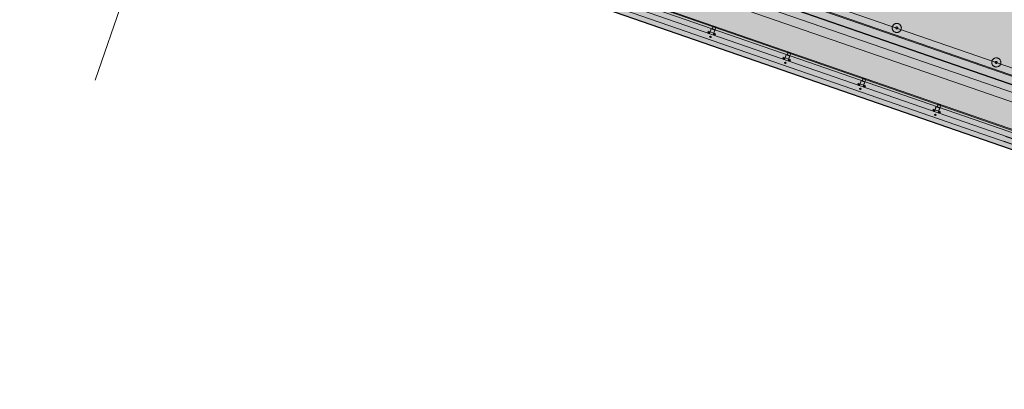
# Model space of a CAD drawing. Header units: metres. Extents: x 7508979 to 7510298, y 5841961 to 5842536.
# Tile 30 of 64: x 7509689 to 7509714, y 5842456 to 5842465. Entities that reach past the tile are written whole.
import ezdxf

# ---------------------------------------------------------------- set-up
doc = ezdxf.new("R2010")
doc.units = ezdxf.units.M
doc.linetypes.add('ACAD_ISO10W100', pattern=[18, 12, -3, 0, -3])
doc.linetypes.add('DASHED', pattern=[0.75, 0.5, -0.25])
for name, color, linetype, lineweight in [('013_AKP-Osie-2', 142, 'ACAD_ISO10W100', 18), ('07_AKP-Wyposazenie', 133, 'Continuous', 18), ('08_JK_beton_przerywana', 40, 'DASHED', 9), ('09_JK_stal_przerywana', 90, 'DASHED', 9), ('16_JK_wyposażenie cienka', 200, 'Continuous', 13), ('AKP-Beton-widok', 44, 'Continuous', 30)]:
    doc.layers.add(name, color=color, linetype=linetype, lineweight=lineweight)
doc.layers.add('03_AKP-Kreskowania', color=7, linetype='Continuous', lineweight=9, true_color=0xa6a6a6)

msp = doc.modelspace()

# ---------------------------------------------------------------- hatches: boundary and pattern name
at = {"layer": '03_AKP-Kreskowania', "ltscale": 100, "transparency": 33554687}
h = msp.add_hatch(dxfattribs=at)
h.set_pattern_fill('GRASS', color=256, scale=0.045, angle=160.9032)
h.set_pattern_definition([(250.90316, (7511633.8898, 5841844.2328), (0.49932114, -1.028167), [0.2143125, -1.4021336]), (205.90316, (7511633.8898, 5841844.2328), (0.49932114, -1.028167), [0.2143125, -0.9286875]), (295.90316, (7511633.8898, 5841844.2328), (1.028167, 0.49932114), [0.2143125, -0.9286875])])
edge = h.paths.add_edge_path()
edge.add_spline(control_points=[(7509560.428, 5842502.042), (7509560.976, 5842501.827), (7509562.224, 5842501.368), (7509563.485, 5842500.974), (7509564.203, 5842500.78)], knot_values=[19454.944206, 19454.944206, 19454.944206, 19454.944206, 21223.462374, 23456.740739, 23456.740739, 23456.740739, 23456.740739], degree=3, periodic=0)
edge.add_line((7509564.203, 5842500.78), (7509567.942, 5842511.58))
edge.add_line((7509567.942, 5842511.58), (7509567.945, 5842511.601))
edge.add_line((7509567.945, 5842511.601), (7509564.265, 5842513.123))
edge.add_line((7509564.265, 5842513.123), (7509560.428, 5842502.042))
edge = h.paths.add_edge_path()
edge.add_spline(control_points=[(7509557.96, 5842503.098), (7509558.5, 5842502.847), (7509559.045, 5842502.608), (7509559.593, 5842502.379)], knot_values=[24358.247031, 24358.247031, 24358.247031, 24358.247031, 26137.75858, 26137.75858, 26137.75858, 26137.75858], degree=3, periodic=0)
edge.add_line((7509559.593, 5842502.379), (7509563.432, 5842513.467))
edge.add_line((7509563.432, 5842513.467), (7509561.786, 5842514.148))
edge.add_line((7509561.786, 5842514.148), (7509557.96, 5842503.098))
edge = h.paths.add_edge_path()
edge.add_line((7509571.9, 5842523.027), (7509571.912, 5842523.045))
edge.add_line((7509571.912, 5842523.045), (7509575.65, 5842533.845))
edge.add_spline(control_points=[(7509575.65, 5842533.845), (7509574.966, 5842534.136), (7509573.732, 5842534.607), (7509572.467, 5842535.017), (7509571.904, 5842535.187)], knot_values=[19454.944206, 19454.944206, 19454.944206, 19454.944206, 21688.222571, 23456.740739, 23456.740739, 23456.740739, 23456.740739], degree=3, periodic=0)
edge.add_line((7509571.904, 5842535.187), (7509568.067, 5842524.106))
edge.add_line((7509568.067, 5842524.106), (7509571.9, 5842523.027))
edge = h.paths.add_edge_path()
edge.add_line((7509565.485, 5842524.833), (7509567.199, 5842524.351))
edge.add_line((7509567.199, 5842524.351), (7509571.038, 5842535.439))
edge.add_spline(control_points=[(7509571.038, 5842535.439), (7509570.467, 5842535.598), (7509569.891, 5842535.746), (7509569.311, 5842535.883)], knot_values=[24358.247031, 24358.247031, 24358.247031, 24358.247031, 26137.75858, 26137.75858, 26137.75858, 26137.75858], degree=3, periodic=0)
edge.add_line((7509569.311, 5842535.883), (7509565.485, 5842524.833))
edge = h.paths.add_edge_path()
edge.add_line((7509887.633, 5842386.674), (7509887.585, 5842386.691))
edge.add_line((7509887.585, 5842386.691), (7509891.94, 5842399.269))
edge.add_line((7509891.94, 5842399.269), (7509891.864, 5842399.293))
edge.add_line((7509891.864, 5842399.293), (7509887.479, 5842386.628))
edge.add_spline(control_points=[(7509887.479, 5842386.628), (7509887.954, 5842386.375), (7509890.784, 5842384.953), (7509893.631, 5842383.885), (7509896.087, 5842383.23), (7509896.113, 5842383.223)], knot_values=[21013.433794, 21013.433794, 21013.433794, 21013.433794, 22562.78043, 30165.17056, 30248.311095, 30248.311095, 30248.311095, 30248.311095], degree=3, periodic=0)
edge.add_line((7509896.113, 5842383.223), (7509900.72, 5842396.528))
edge.add_line((7509900.72, 5842396.528), (7509891.988, 5842399.254))
edge.add_line((7509891.988, 5842399.254), (7509887.633, 5842386.674))
edge = h.paths.add_edge_path()
edge.add_line((7509903.483, 5842409.68), (7509906.986, 5842419.799))
edge.add_spline(control_points=[(7509906.986, 5842419.799), (7509906.32, 5842420.076), (7509903.682, 5842421.115), (7509900.933, 5842421.938), (7509898.837, 5842422.185)], knot_values=[9690.860076, 9690.860076, 9690.860076, 9690.860076, 11850.095835, 18161.631326, 18161.631326, 18161.631326, 18161.631326], degree=3, periodic=0)
edge.add_line((7509898.837, 5842422.185), (7509895.51, 5842412.576))
edge.add_line((7509895.51, 5842412.576), (7509895.509, 5842412.571))
edge.add_line((7509895.509, 5842412.571), (7509903.483, 5842409.68))
at = {"layer": '03_AKP-Kreskowania', "ltscale": 100, "transparency": 33554508}
h = msp.add_hatch(color=256, dxfattribs=at)
h.dxf.hatch_style = 1
h.paths.add_polyline_path([(7509693.68, 5842470.763), (7509731.431, 5842457.693), (7509733.721, 5842464.308), (7509695.97, 5842477.378)])
at = {"layer": '03_AKP-Kreskowania', "ltscale": 100, "transparency": 33554572}
h = msp.add_hatch(color=256, dxfattribs=at)
h.dxf.hatch_style = 1
h.paths.add_polyline_path([(7509693.287, 5842469.047), (7509730.679, 5842456.101), (7509731.186, 5842457.566), (7509693.794, 5842470.512)])
at = {"layer": '03_AKP-Kreskowania', "ltscale": 100, "transparency": 33554636}
h = msp.add_hatch(color=256, dxfattribs=at)
h.dxf.hatch_style = 1
h.paths.add_polyline_path([(7509693.662, 5842470.558), (7509731.318, 5842457.52), (7509731.384, 5842457.709), (7509693.727, 5842470.747)])

# ---------------------------------------------------------------- linework, layer by layer
at = {"layer": '013_AKP-Osie-2', "ltscale": 100}
msp.add_line((7509901.574, 5842398.997), (7509562.556, 5842516.372), dxfattribs=at)
at = {"layer": '013_AKP-Osie-2', "ltscale": 70}
msp.add_line((7509698.692, 5842485.316), (7509691.152, 5842463.539), dxfattribs=at)
at = {"layer": '07_AKP-Wyposazenie', "ltscale": 100}
msp.add_line((7509901.509, 5842398.808), (7509562.49, 5842516.183), dxfattribs=at)
at = {"layer": '08_JK_beton_przerywana', "ltscale": 400}
for p, q in [((7509730.681, 5842457.979), (7509694.442, 5842470.525)), ((7509730.606, 5842457.761), (7509694.367, 5842470.308)), ((7509730.547, 5842457.591), (7509694.308, 5842470.138)), ((7509730.472, 5842457.374), (7509694.233, 5842469.921))]:
    msp.add_line(p, q, dxfattribs=at)
at = {"layer": '09_JK_stal_przerywana', "ltscale": 200}
for p, q in [((7509572.314, 5842511.072), (7509889.227, 5842401.351)), ((7509572.357, 5842511.197), (7509889.27, 5842401.476))]:
    msp.add_line(p, q, dxfattribs=at)
at = {"layer": '09_JK_stal_przerywana', "ltscale": 100}
for centre, radius in [((7509711.364, 5842464.852), 0.115), ((7509711.364, 5842464.852), 0.025), ((7509713.872, 5842463.983), 0.115), ((7509713.872, 5842463.983), 0.025)]:
    msp.add_circle(centre, radius, dxfattribs=at)
at = {"layer": '16_JK_wyposażenie cienka'}
for p, q in [((7509562.07, 5842514.969), (7509901.089, 5842397.594)), ((7509562.077, 5842514.989), (7509901.096, 5842397.614)), ((7509562.051, 5842514.915), (7509901.07, 5842397.54)), ((7509572.313, 5842511.068), (7509889.225, 5842401.347)), ((7509572.359, 5842511.201), (7509889.271, 5842401.479)), ((7509706.682, 5842464.826), (7509706.641, 5842464.709)), ((7509706.641, 5842464.709), (7509706.682, 5842464.826)), ((7509706.723, 5842464.824), (7509706.742, 5842464.817)), ((7509706.74, 5842464.813), (7509706.723, 5842464.819)), ((7509706.73, 5842464.811), (7509706.736, 5842464.83)), ((7509706.609, 5842464.768), (7509706.601, 5842464.723)), ((7509706.656, 5842464.752), (7509706.609, 5842464.768)), ((7509706.736, 5842464.677), (7509706.776, 5842464.794)), ((7509706.773, 5842464.785), (7509706.736, 5842464.677)), ((7509706.798, 5842464.703), (7509706.751, 5842464.719)), ((7509706.776, 5842464.663), (7509706.798, 5842464.703)), ((7509708.499, 5842464.114), (7509708.491, 5842464.069)), ((7509708.546, 5842464.097), (7509708.499, 5842464.114)), ((7509708.572, 5842464.172), (7509708.531, 5842464.055)), ((7509708.531, 5842464.055), (7509708.572, 5842464.172)), ((7509708.613, 5842464.169), (7509708.632, 5842464.163)), ((7509708.63, 5842464.158), (7509708.613, 5842464.164)), ((7509708.619, 5842464.157), (7509708.626, 5842464.176)), ((7509708.626, 5842464.022), (7509708.666, 5842464.139)), ((7509708.663, 5842464.131), (7509708.626, 5842464.022)), ((7509708.688, 5842464.048), (7509708.641, 5842464.065)), ((7509708.666, 5842464.008), (7509708.688, 5842464.048)), ((7509710.389, 5842463.459), (7509710.381, 5842463.414)), ((7509710.436, 5842463.443), (7509710.389, 5842463.459)), ((7509710.462, 5842463.518), (7509710.421, 5842463.401)), ((7509710.421, 5842463.401), (7509710.462, 5842463.518)), ((7509710.503, 5842463.515), (7509710.522, 5842463.509)), ((7509710.52, 5842463.504), (7509710.503, 5842463.51)), ((7509710.509, 5842463.502), (7509710.516, 5842463.521)), ((7509710.516, 5842463.368), (7509710.556, 5842463.485)), ((7509710.553, 5842463.477), (7509710.516, 5842463.368)), ((7509710.578, 5842463.394), (7509710.53, 5842463.41)), ((7509710.556, 5842463.354), (7509710.578, 5842463.394)), ((7509712.352, 5842462.863), (7509712.311, 5842462.746)), ((7509712.311, 5842462.746), (7509712.352, 5842462.863)), ((7509712.409, 5842462.85), (7509712.392, 5842462.856)), ((7509712.393, 5842462.861), (7509712.412, 5842462.854)), ((7509712.399, 5842462.848), (7509712.406, 5842462.867)), ((7509712.406, 5842462.714), (7509712.446, 5842462.831)), ((7509712.443, 5842462.822), (7509712.406, 5842462.714)), ((7509712.279, 5842462.805), (7509712.271, 5842462.76)), ((7509712.326, 5842462.789), (7509712.279, 5842462.805)), ((7509712.468, 5842462.74), (7509712.42, 5842462.756)), ((7509712.446, 5842462.7), (7509712.468, 5842462.74))]:
    msp.add_line(p, q, dxfattribs=at)
at = {"layer": '16_JK_wyposażenie cienka', "ltscale": 10}
for p, q in [((7509706.751, 5842464.719), (7509706.656, 5842464.752)), ((7509708.641, 5842464.065), (7509708.546, 5842464.097)), ((7509710.53, 5842463.41), (7509710.436, 5842463.443)), ((7509712.42, 5842462.756), (7509712.326, 5842462.789))]:
    msp.add_line(p, q, dxfattribs=at)
at = {"layer": '16_JK_wyposażenie cienka'}
for points in [[(7509706.736, 5842464.677), (7509706.778, 5842464.799), (7509706.684, 5842464.832), (7509706.641, 5842464.709)], [(7509708.626, 5842464.022), (7509708.668, 5842464.145), (7509708.574, 5842464.178), (7509708.531, 5842464.055)], [(7509710.516, 5842463.368), (7509710.558, 5842463.491), (7509710.464, 5842463.523), (7509710.421, 5842463.401)], [(7509712.406, 5842462.714), (7509712.448, 5842462.836), (7509712.354, 5842462.869), (7509712.311, 5842462.746)]]:
    msp.add_lwpolyline(points, dxfattribs=at)
for points in [[(7509706.777, 5842464.8), (7509706.802, 5842464.874), (7509706.736, 5842464.897), (7509706.71, 5842464.823)], [(7509708.666, 5842464.146), (7509708.692, 5842464.219), (7509708.626, 5842464.242), (7509708.6, 5842464.169)], [(7509710.556, 5842463.491), (7509710.582, 5842463.565), (7509710.516, 5842463.588), (7509710.49, 5842463.514)], [(7509712.446, 5842462.837), (7509712.472, 5842462.911), (7509712.406, 5842462.934), (7509712.38, 5842462.86)]]:
    msp.add_lwpolyline(points, close=True, dxfattribs=at)
for centre, radius in [((7509706.627, 5842464.73), 0.015), ((7509706.627, 5842464.73), 0.013), ((7509706.666, 5842464.627), 0.015), ((7509706.76, 5842464.684), 0.015), ((7509706.76, 5842464.684), 0.013), ((7509708.517, 5842464.076), 0.015), ((7509708.517, 5842464.076), 0.013), ((7509708.556, 5842463.972), 0.015), ((7509708.65, 5842464.03), 0.015), ((7509708.65, 5842464.03), 0.013), ((7509710.407, 5842463.421), 0.015), ((7509710.407, 5842463.421), 0.013), ((7509710.446, 5842463.318), 0.015), ((7509710.54, 5842463.376), 0.015), ((7509710.54, 5842463.376), 0.013), ((7509712.297, 5842462.767), 0.015), ((7509712.297, 5842462.767), 0.013), ((7509712.336, 5842462.664), 0.015), ((7509712.429, 5842462.721), 0.015), ((7509712.429, 5842462.721), 0.013)]:
    msp.add_circle(centre, radius, dxfattribs=at)
for centre, start, end in [((7509706.655, 5842464.63), 77.2825, 244.5238), ((7509706.676, 5842464.623), 257.2825, 64.5238), ((7509708.545, 5842463.976), 77.2825, 244.5238), ((7509708.566, 5842463.969), 257.2825, 64.5238), ((7509710.435, 5842463.322), 77.2825, 244.5238), ((7509710.456, 5842463.314), 257.2825, 64.5238), ((7509712.325, 5842462.667), 77.2825, 244.5238), ((7509712.346, 5842462.66), 257.2825, 64.5238)]:
    msp.add_arc(centre, 0.00875, start, end, dxfattribs=at)
at = {"layer": 'AKP-Beton-widok', "ltscale": 100}
for p, q in [((7509890.142, 5842402.532), (7509572.713, 5842512.432)), ((7509889.635, 5842401.068), (7509572.206, 5842510.968))]:
    msp.add_line(p, q, dxfattribs=at)

doc.saveas('drawing.dxf')
